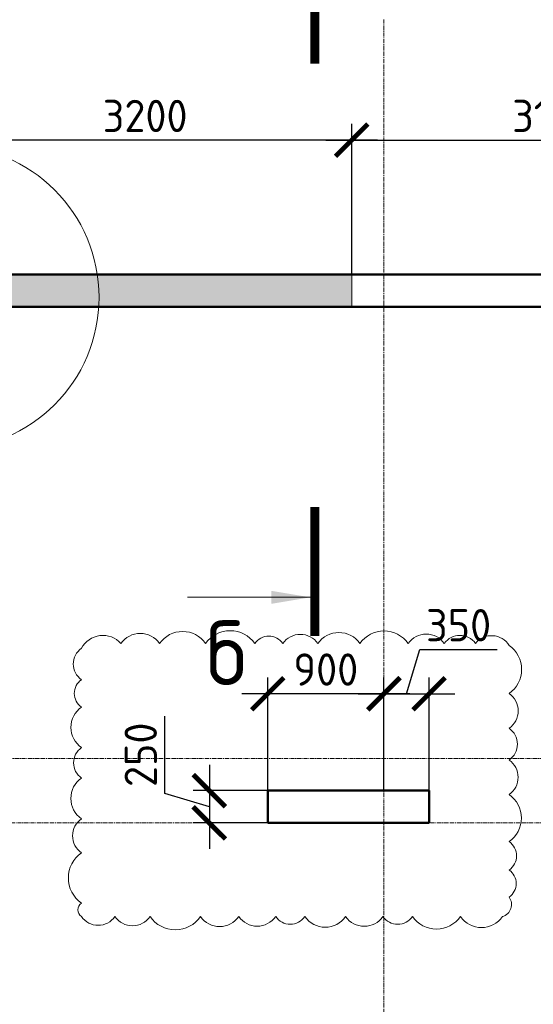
# Model space of a CAD drawing. Header units: millimetres. Extents: x 376598 to 1249954, y -318491 to -22134.
# Tile 32 of 256: x 465130 to 469109, y -121615 to -113983. Entities that reach past the tile are written whole.
import ezdxf
from ezdxf import colors
from ezdxf.entities.mleader import LeaderData, LeaderLine
from ezdxf.math import Vec2, Vec3

# ---------------------------------------------------------------- set-up
doc = ezdxf.new("R2010")
doc.units = ezdxf.units.MM
doc.linetypes.add('______5', pattern=[1100, 800, -100, 100, -100])
doc.linetypes.add('осевая', pattern=[50.8, 31.75, -6.35, 6.35, -6.35])
for name, color, linetype, lineweight in [('Конструкции 0.5', 5, 'Continuous', 50), ('Надписи', 200, 'Continuous', 18), ('Оси', 40, '______5', 18), ('РАЗМЕРЫ', 1, 'Continuous', 9), ('Узлы', 7, 'Continuous', 0)]:
    doc.layers.add(name, color=color, linetype=linetype, lineweight=lineweight)
doc.styles.add('AC-Размерный', font='GOST_Common.ttf')
doc.styles.add('GOST-2.304_Type-B', font='GOST_Common.ttf')
doc.dimstyles.new('СПДС', dxfattribs={"dimscale": 100, "dimtxt": 2.5, "dimasz": 2.5, "dimexe": 1.25, "dimexo": 0, "dimtad": 1, "dimdec": 0, "dimtxsty": 'GOST-2.304_Type-B', "dimblk": 'ARCHTICK', "dimcen": 2.5, "dimdle": 2, "dimadec": 0, "dimazin": 2, "dimtfac": 0.75, "dimtdec": 0, "dimtmove": 1, "dimatfit": 3, "dimfxl": 1, "dimtolj": 1, "dimarcsym": 1})

# ---------------------------------------------------------------- blocks, each defined once
blk = doc.blocks.new('оси 2.2-2.3')
at = {"layer": 'Оси', "color": 16, "linetype": 'осевая', "lineweight": 0, "transparency": 33554687}
for p, q in [((491254.9, -104267.9), (491254.9, -134893.5)), ((468076.3, -106495.4), (524372.9, -106495.4)), ((468076.3, -109995.4), (524372.9, -109995.4)), ((468653.8, -110495.4), (523696.4, -110495.4))]:
    blk.add_line(p, q, dxfattribs=at)
blk = doc.blocks.new('_ArchTick')
at = {"color": 0, "linetype": 'ByBlock', "const_width": 0.15}
blk.add_lwpolyline([(-0.5, -0.5), (0.5, 0.5)], dxfattribs=at)
blk = doc.blocks.new('*D255')
at = {"layer": 'DEFPOINTS', "color": 0, "lineweight": 0, "transparency": 16777216}
for p in [(467052, -119207.4), (467052, -119958.7), (467952.1, -119958.7)]:
    blk.add_point(p, dxfattribs=at)
at = {"layer": 'РАЗМЕРЫ', "color": 0, "lineweight": -2, "transparency": 16777216}
for p, q in [((467052, -119958.7), (467052, -119082.4)), ((467952.1, -119958.7), (467952.1, -119082.4)), ((468152.1, -119207.4), (466852, -119207.4))]:
    blk.add_line(p, q, dxfattribs=at)
at = {"layer": 'РАЗМЕРЫ', "color": 0, "lineweight": -2, "transparency": 16777216, "xscale": 250, "yscale": 250, "zscale": 250, "rotation": 180}
blk.add_blockref('_ArchTick', (467052, -119207.4), dxfattribs=at)
at = {"layer": 'РАЗМЕРЫ', "color": 0, "lineweight": -2, "transparency": 16777216, "xscale": 250, "yscale": 250, "zscale": 250}
blk.add_blockref('_ArchTick', (467952.1, -119207.4), dxfattribs=at)
at = {"layer": 'РАЗМЕРЫ', "color": 0, "lineweight": 0, "transparency": 16777216, "insert": (467502, -119019.9), "char_height": 250, "attachment_point": 5, "style": 'GOST-2.304_Type-B'}
blk.add_mtext('\\A1;900', dxfattribs=at)
blk = doc.blocks.new('*D256')
at = {"layer": 'DEFPOINTS', "color": 0, "lineweight": 0, "transparency": 16777216}
for p in [(468302, -119207.4), (467952.1, -119708.7), (468302, -119958.7)]:
    blk.add_point(p, dxfattribs=at)
at = {"layer": 'РАЗМЕРЫ', "color": 0, "lineweight": -2, "transparency": 16777216}
for p, q in [((468127, -119207.4), (468230.2, -118863.7)), ((468230.2, -118863.7), (468830.2, -118863.7)), ((467952.1, -119708.7), (467952.1, -119082.4)), ((468302, -119958.7), (468302, -119082.4)), ((467752.1, -119207.4), (468502, -119207.4))]:
    blk.add_line(p, q, dxfattribs=at)
at = {"layer": 'РАЗМЕРЫ', "color": 0, "lineweight": -2, "transparency": 16777216, "xscale": 250, "yscale": 250, "zscale": 250, "rotation": 180}
blk.add_blockref('_ArchTick', (467952.1, -119207.4), dxfattribs=at)
at = {"layer": 'РАЗМЕРЫ', "color": 0, "lineweight": -2, "transparency": 16777216, "xscale": 250, "yscale": 250, "zscale": 250}
blk.add_blockref('_ArchTick', (468302, -119207.4), dxfattribs=at)
at = {"layer": 'РАЗМЕРЫ', "color": 0, "lineweight": 0, "transparency": 16777216, "insert": (468530.2, -118676.2), "char_height": 250, "attachment_point": 5, "style": 'GOST-2.304_Type-B'}
blk.add_mtext('\\A1;350', dxfattribs=at)
blk = doc.blocks.new('*D257')
at = {"layer": 'DEFPOINTS', "color": 0, "lineweight": 0, "transparency": 16777216}
for p in [(467199.8, -119958.7), (466599.3, -120208.7), (467199.8, -120208.7)]:
    blk.add_point(p, dxfattribs=at)
at = {"layer": 'РАЗМЕРЫ', "color": 0, "lineweight": -2, "transparency": 16777216}
for p, q in [((466255.6, -119980.6), (466255.6, -119380.6)), ((466599.3, -119758.7), (466599.3, -120408.7)), ((467199.8, -119958.7), (466474.3, -119958.7)), ((466599.3, -120083.7), (466255.6, -119980.6)), ((467199.8, -120208.7), (466474.3, -120208.7))]:
    blk.add_line(p, q, dxfattribs=at)
at = {"layer": 'РАЗМЕРЫ', "color": 0, "lineweight": -2, "transparency": 16777216, "xscale": 250, "yscale": 250, "zscale": 250}
for p, rotation in [((466599.3, -119958.7), 90), ((466599.3, -120208.7), 270)]:
    blk.add_blockref('_ArchTick', p, dxfattribs=dict(at, rotation=rotation))
at = {"layer": 'РАЗМЕРЫ', "color": 0, "lineweight": 0, "transparency": 16777216, "insert": (466068.1, -119680.6), "char_height": 250, "attachment_point": 5, "rotation": 90, "style": 'GOST-2.304_Type-B'}
blk.add_mtext('\\A1;250', dxfattribs=at)
blk = doc.blocks.new('*D378')
at = {"layer": 'DEFPOINTS', "color": 0, "lineweight": 0, "transparency": 16777216}
for p in [(464502.1, -114916.8), (467702, -115958.7), (464502.1, -116208.7)]:
    blk.add_point(p, dxfattribs=at)
at = {"layer": 'РАЗМЕРЫ', "color": 0, "lineweight": -2, "transparency": 16777216}
for p, q in [((464502.1, -116208.7), (464502.1, -114791.8)), ((467702, -115958.7), (467702, -114791.8)), ((467902, -114916.8), (464302.1, -114916.8))]:
    blk.add_line(p, q, dxfattribs=at)
at = {"layer": 'РАЗМЕРЫ', "color": 0, "lineweight": -2, "transparency": 16777216, "xscale": 250, "yscale": 250, "zscale": 250, "rotation": 180}
blk.add_blockref('_ArchTick', (464502.1, -114916.8), dxfattribs=at)
at = {"layer": 'РАЗМЕРЫ', "color": 0, "lineweight": -2, "transparency": 16777216, "xscale": 250, "yscale": 250, "zscale": 250}
blk.add_blockref('_ArchTick', (467702, -114916.8), dxfattribs=at)
at = {"layer": 'РАЗМЕРЫ', "color": 0, "lineweight": 0, "transparency": 16777216, "insert": (466102, -114729.3), "char_height": 250, "attachment_point": 5, "style": 'GOST-2.304_Type-B'}
blk.add_mtext('\\A1;3200', dxfattribs=at)
blk = doc.blocks.new('*D723')
at = {"layer": 'DEFPOINTS', "color": 0, "lineweight": 0, "transparency": 16777216}
for p in [(470802, -114916.8), (470802, -115802.8), (467702, -115958.7)]:
    blk.add_point(p, dxfattribs=at)
at = {"layer": 'РАЗМЕРЫ', "color": 0, "lineweight": -2, "transparency": 16777216}
for p, q in [((467702, -115958.7), (467702, -114791.8)), ((470802, -115802.8), (470802, -114791.8)), ((467502, -114916.8), (471002, -114916.8))]:
    blk.add_line(p, q, dxfattribs=at)
at = {"layer": 'РАЗМЕРЫ', "color": 0, "lineweight": -2, "transparency": 16777216, "xscale": 250, "yscale": 250, "zscale": 250, "rotation": 180}
blk.add_blockref('_ArchTick', (467702, -114916.8), dxfattribs=at)
at = {"layer": 'РАЗМЕРЫ', "color": 0, "lineweight": -2, "transparency": 16777216, "xscale": 250, "yscale": 250, "zscale": 250}
blk.add_blockref('_ArchTick', (470802, -114916.8), dxfattribs=at)
at = {"layer": 'РАЗМЕРЫ', "color": 0, "lineweight": 0, "transparency": 16777216, "insert": (469252, -114729.3), "char_height": 250, "attachment_point": 5, "style": 'GOST-2.304_Type-B'}
blk.add_mtext('\\A1;3100', dxfattribs=at)
blk = doc.blocks.new('_None')

msp = doc.modelspace()

# ---------------------------------------------------------------- hatches: boundary and pattern name
at = {"layer": 'РАЗМЕРЫ', "transparency": 33554648}
h = msp.add_hatch(dxfattribs=at)
h.set_pattern_fill('ANGLE', color=1)
h.set_pattern_definition([(0, (3723.99, 44284.891), (0, 6.985), [5.08, -1.905]), (90, (3723.99, 44284.891), (-6.985, 4e-16), [5.08, -1.905])])
h.paths.add_polyline_path([(464302, -117208.3), (464502, -117207.9), (464502.1, -116208.7), (467702, -116208.7), (467702, -115958.7), (464302.1, -115964.3)])

# ---------------------------------------------------------------- linework, layer by layer
at = {"layer": 'Конструкции 0.5', "color": 3}
for p, q in [((497952, -115958.7, 3100), (450827, -115958.7, 3100)), ((451152, -116208.7, 3100), (477951.8, -116208.7, 3100))]:
    msp.add_line(p, q, dxfattribs=at)
at = {"layer": 'Конструкции 0.5'}
for p, q in [((467582, -119958.7, 3100), (467052, -119958.7, 3100)), ((467052, -119958.7, 3100), (467052, -120208.7, 3100)), ((467702, -119958.7, 3100), (467582, -119958.7, 3100)), ((468302, -119958.7, 3100), (467702, -119958.7, 3100)), ((468302, -120208.7, 3100), (468302, -119958.7, 3100)), ((467052, -120208.7, 3100), (468102, -120208.7, 3100)), ((468102, -120208.7, 3100), (468222, -120208.7, 3100)), ((468222, -120208.7, 3100), (468302, -120208.7, 3100))]:
    msp.add_line(p, q, dxfattribs=at)
at = {"layer": 'Надписи', "color": 0}
msp.add_circle((464568.1, -116135, 3100), 1176.9, dxfattribs=at)
at = {"layer": 'РАЗМЕРЫ', "color": 4, "elevation": 3100}
msp.add_lwpolyline([(467702, -116208.7), (467702, -115958.7), (464302, -115958.7), (464302, -117208.3), (464502, -117207.9), (464502.1, -116202.7), (467702, -116208.7)], dxfattribs=at)
at = {"layer": 'РАЗМЕРЫ', "color": 240, "lineweight": 0, "true_color": 0xed1f24}
msp.add_lwpolyline([(465608.6, -120934.8, 0.520567), (465867.9, -120934.8, 0.520567), (466139.7, -120934.8, 0.520567), (466531.4, -120934.8, 0.520567), (466827.1, -120934.8, 0.520567), (467113.2, -120934.8, 0.520567), (467339.3, -120934.8, 0.520567), (467655.1, -120934.8, 0.520567), (467943.9, -120934.8, 0.520567), (468173.2, -120934.8, 0.520567), (468544.8, -120934.8, 0.520567), (468870.7, -120934.8, 0.520567), (468921.7, -120783.7, 0.520567), (468921.7, -120574.2, 0.520567), (468921.7, -120353.9, 0.520567), (468921.7, -119988.6, 0.520567), (468921.7, -119721.6, 0.520567), (468921.7, -119475.2, 0.520567), (468921.7, -119205.6, 0.520567), (468921.7, -118833.2, 0.520567), (468660.9, -118817.8, 0.520567), (468419.8, -118817.8, 0.520567), (468139.8, -118817.8, 0.520567), (467766.1, -118817.8, 0.520567), (467439.6, -118817.8, 0.520567), (467168.9, -118817.8, 0.520567), (466951.6, -118817.8, 0.520567), (466570.8, -118817.8, 0.520567), (466213.8, -118817.8, 0.520567), (465914.3, -118817.8, 0.520567), (465608.6, -118855.6, 0.520567), (465608.6, -119098.6, 0.520567), (465608.6, -119311, 0.520567), (465608.6, -119625.3, 0.520567), (465608.6, -119861, 0.520567), (465608.6, -120177.3, 0.520567), (465608.6, -120440.1, 0.520567), (465608.6, -120830.1, 0.520567)], format="xyb", close=True, dxfattribs=at)
at = {"layer": 'Узлы', "color": 1, "linetype": 'Continuous', "lineweight": 0}
msp.add_line((467381.2, -118460.3, 3052), (466431.2, -118460.3, 3052), dxfattribs=at)
at = {"layer": 'Узлы', "color": 1, "linetype": 'Continuous', "lineweight": 0, "const_width": 70, "elevation": 3052}
for points in [[(467416.2, -113325.2), (467416.2, -114325.2)], [(467416.2, -118760.3), (467416.2, -117760.3)]]:
    msp.add_lwpolyline(points, dxfattribs=at)
at = {"layer": 'Узлы', "color": 1, "linetype": 'Continuous', "lineweight": 0}
msp.add_solid([(467381.2, -118460.3, 3052), (467080.8, -118510.6, 3052), (467080.8, -118410, 3052)], dxfattribs=at)

# ---------------------------------------------------------------- block references
at = {"layer": 'РАЗМЕРЫ', "color": 1}
msp.add_blockref('оси 2.2-2.3', (-23302.9, -9713.4, 3100), dxfattribs=at)

# ---------------------------------------------------------------- texts
at = {"layer": 'Узлы', "color": 1, "linetype": 'Continuous', "lineweight": 0, "insert": (466731.2, -118890.3, 3052), "char_height": 500, "attachment_point": 5, "style": 'GOST-2.304_Type-B'}
msp.add_mtext_dynamic_manual_height_columns('б', width=723.88, gutter_width=25, heights=[0], dxfattribs=at)

# ---------------------------------------------------------------- dimensions: what is measured, and where the dimension line sits
at = {"layer": 'РАЗМЕРЫ', "color": 1, "lineweight": 0}
for base, p1, p2, picture, middle in [((464502.1, -114916.8, 3100), (467702, -115958.7, 3100), (464502.1, -116208.7, 3100), '*D378', (466102, -114729.3, 3100)), ((470802, -114916.8, 3100), (467702, -115958.7, 3100), (470802, -115802.8, 3100), '*D723', (469252, -114729.3, 3100)), ((468302, -119207.4, 3100), (467952.1, -119708.7, 3100), (468302, -119958.7, 3100), '*D256', (468292.7, -118676.2, 3100)), ((467052, -119207.4, 3100), (467952.1, -119958.7, 3100), (467052, -119958.7, 3100), '*D255', (467502, -119019.9, 3100))]:
    dim = msp.add_linear_dim(base=base, p1=p1, p2=p2, dimstyle='СПДС', dxfattribs=at)
    dim.commit()
    dim.dimension.update_dxf_attribs({"geometry": picture, "text_midpoint": middle})
dim = msp.add_linear_dim(base=(466599.3, -120208.7, 3100), p1=(467199.8, -119958.7, 3100), p2=(467199.8, -120208.7, 3100), angle=90, dimstyle='СПДС', dxfattribs=at)
dim.commit()
dim.dimension.update_dxf_attribs({"geometry": '*D257', "text_midpoint": (466068.1, -119918.1, 3100)})

# ---------------------------------------------------------------- leaders
at = {"layer": 'Надписи', "color": 0, "ltscale": 0.3}
ml = msp.add_multileader_mtext('Standard', dxfattribs=at)
ml.set_content('отв. для ст.гильзы %%C325х7мм \\Pось отв. -2.700', color=4, style='AC-Размерный')
ml.set_leader_properties(color=256, linetype='ByLayer', lineweight=15)
ml.set_arrow_properties(name='NONE')
ml.build(insert=Vec2(0, 0))
ml.multileader.update_dxf_attribs({"text_left_attachment_type": 6, "text_right_attachment_type": 6, "dogleg_length": 0.1, "arrow_head_size": 18})
ctx = ml.context
ctx.base_point, ctx.char_height, ctx.arrow_head_size, ctx.landing_gap_size, ctx.plane_origin = Vec3(465193.5, -111266.6, 3052), 250, 18, 20, Vec3(453674.9, -113027.8, 3052)
ctx.left_attachment, ctx.right_attachment, ctx.text_align_type = 6, 6, 1
notes = []
notes.append((ctx, [(0, (1, 1, 0), (465193.4, -111266.6, 3052), (1, 0), 0.1, [(0, [(464051.5, -116082.8, 3052)], 0, [])])]))
ctx.mtext.insert, ctx.mtext.alignment, ctx.mtext.flow_direction = Vec3(467410.6, -110966.6, 3052), 2, 5
for ctx, leaders in notes:
    for number, flags, end, landing, length, lines in leaders:
        leader = LeaderData()
        leader.index, (leader.has_last_leader_line, leader.has_dogleg_vector, leader.attachment_direction) = number, flags
        leader.last_leader_point, leader.dogleg_vector, leader.dogleg_length = Vec3(end), Vec3(landing), length
        for number, points, colour, breaks in lines:
            line = LeaderLine()
            line.index, line.vertices, line.color, line.breaks = number, Vec3.list(points), colors.encode_raw_color(colour), breaks
            leader.lines.append(line)
        ctx.leaders.append(leader)

doc.saveas('drawing.dxf')
